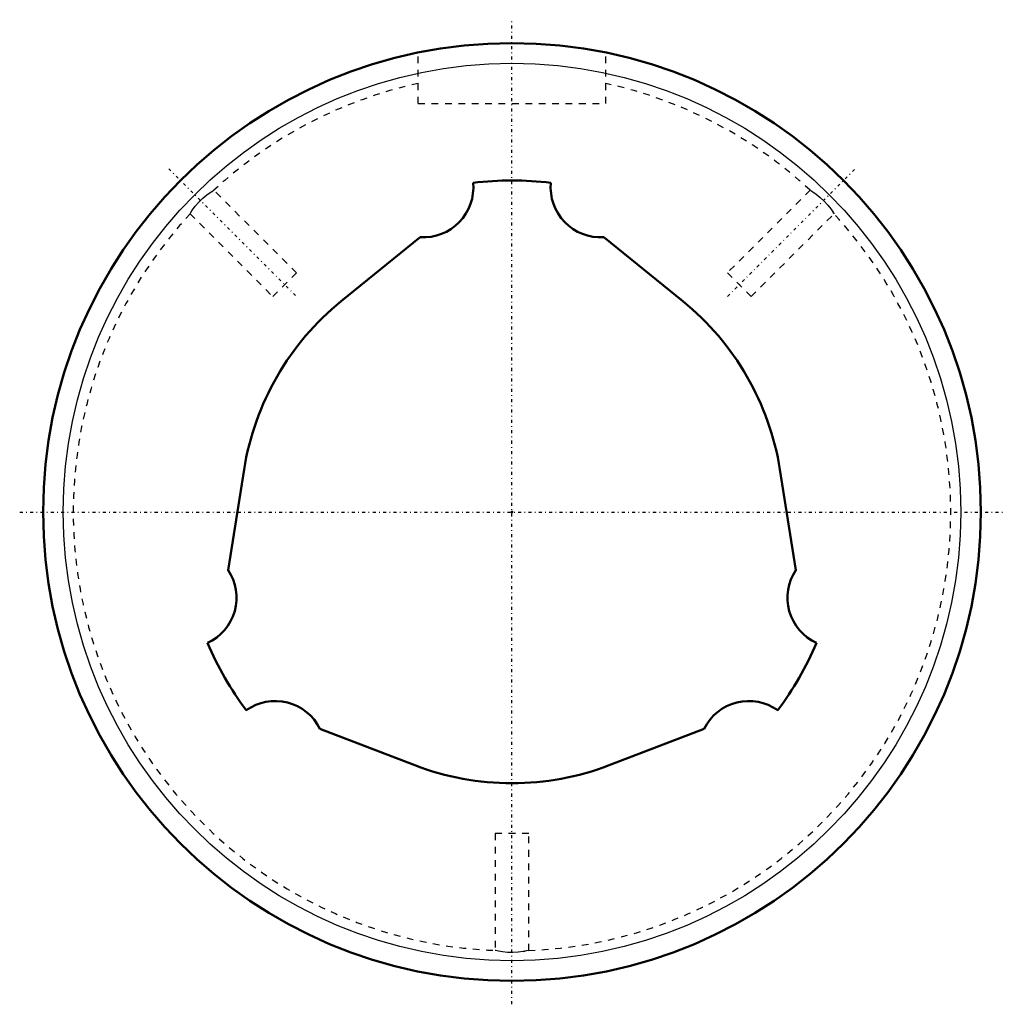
# Model space of a CAD drawing. Header units: millimetres. Extents: x -73 to 74, y -74 to 74.
import ezdxf

# ---------------------------------------------------------------- set-up
doc = ezdxf.new("R2010")
doc.units = ezdxf.units.MM
doc.linetypes.add('Center', pattern=[1.5, 0.45, -0.5, 0.05, -0.5])
doc.linetypes.add('Dashed', pattern=[2, 1, -1])
for name, color, linetype, lineweight in [('2d ConnectionPoints', 7, 'Continuous', 50), ('AM_0', 7, 'Continuous', 50), ('AM_4', 3, 'Continuous', 25), ('AM_7', 7, 'Center', 25), ('AM_9', 6, 'Dashed', 25)]:
    doc.layers.add(name, color=color, linetype=linetype, lineweight=lineweight)

# ---------------------------------------------------------------- blocks, each defined once
blk = doc.blocks.new('1_LBS1001640_Spline_Shaft_0_in_LBS100_640L_1602400__2')
at = {"layer": 'AM_0'}
for p, q in [((-13.69, 41.03), (-25.49, 31.47)), ((25.49, 31.47), (13.69, 41.03)), ((-40, 6.34), (-42.38, -8.66)), ((42.38, -8.66), (40, 6.34)), ((-28.69, -32.37), (-14.51, -37.81)), ((14.51, -37.81), (28.69, -32.37))]:
    blk.add_line(p, q, dxfattribs=at)
for centre, radius, start, end in [((-13.2, 48.45), 7.43, 266.2495, 5.5084), ((0, 0), 49.5, 83.2663, 96.7337), ((13.2, 48.45), 7.43, 174.4916, 273.7505), ((0, 0), 40.5, 129, 171), ((0, 0), 40.5, 9, 51), ((-48.55, -12.79), 7.43, 294.4916, 33.7505), ((48.55, -12.79), 7.43, 146.2495, 245.5084), ((0, 0), 49.5, 203.2663, 216.7337), ((0, 0), 49.5, 323.2663, 336.7337), ((-35.35, -35.65), 7.43, 26.2495, 125.5084), ((35.36, -35.65), 7.43, 54.4916, 153.7505), ((0, 0), 40.5, 249, 291)]:
    blk.add_arc(centre, radius, start, end, dxfattribs=at)
blk = doc.blocks.new('2_LBS100_Nut_0_in_LBS100_640L_1602400__2')
at = {"layer": 'AM_0'}
blk.add_circle((0, 0), 70, dxfattribs=at)
at = {"layer": 'AM_4'}
blk.add_circle((0, 0), 67, dxfattribs=at)
at = {"layer": 'AM_7'}
for p, q in [((0, -73.5), (0, 73.5)), ((-51.25, 51.25), (-32.19, 32.19)), ((32.19, 32.19), (51.25, 51.25)), ((-73.5, 0), (73.5, 0))]:
    blk.add_line(p, q, dxfattribs=at)
at = {"layer": 'AM_9'}
for p, q in [((-14, 61), (-14, 68.59)), ((14, 61), (14, 68.59)), ((-14, 61), (14, 61)), ((-32.17, 35.71), (-44.52, 48.05)), ((44.52, 48.05), (32.17, 35.71)), ((-46.51, 46.51), (-46.64, 46.39)), ((-48.05, 44.52), (-35.71, 32.17)), ((35.71, 32.17), (48.06, 44.52)), ((48.03, 44.55), (47.92, 44.73)), ((-32.17, 35.71), (-35.71, 32.17)), ((35.71, 32.17), (32.17, 35.71)), ((2.5, -48), (-2.5, -48)), ((-2.5, -48), (-2.5, -65.46)), ((2.5, -65.46), (2.5, -48)), ((1.71, -65.63), (1.99, -65.57))]:
    blk.add_line(p, q, dxfattribs=at)
for points in [[(-48.05, 44.51), (-48.04, 44.53), (-47.93, 44.71), (-47.68, 45.1), (-47.28, 45.65), (-46.75, 46.27), (-46.16, 46.85), (-45.58, 47.33), (-45.05, 47.71), (-44.67, 47.95), (-44.52, 48.05), (-44.51, 48.05)], [(44.51, 48.05), (44.61, 47.99), (44.93, 47.79), (45.42, 47.45), (46.03, 46.97), (46.63, 46.4), (47.16, 45.8), (47.58, 45.25), (47.88, 44.8), (48.03, 44.55), (48.05, 44.51)], [(2.5, -65.45), (2.46, -65.46), (2.18, -65.53), (1.66, -65.64), (0.94, -65.73), (0.12, -65.78), (-0.69, -65.76), (-1.43, -65.67), (-2.02, -65.57), (-2.4, -65.48), (-2.5, -65.45)]]:
    blk.add_lwpolyline(points, dxfattribs=at)
for start, end in [(102.3394, 132.8255), (47.1777, 77.6603), (137.1617, 267.8278), (272.1575, 42.8428)]:
    blk.add_arc((0, 0), 65.5, start, end, dxfattribs=at)

msp = doc.modelspace()

# ---------------------------------------------------------------- linework, layer by layer
at = {"layer": '2d ConnectionPoints'}
msp.add_point((0, 0), dxfattribs=at)
msp.add_point((0, 0), dxfattribs=at)
msp.add_point((0, 0), dxfattribs=at)

# ---------------------------------------------------------------- block references
for name in ['2_LBS100_Nut_0_in_LBS100_640L_1602400__2', '1_LBS1001640_Spline_Shaft_0_in_LBS100_640L_1602400__2']:
    msp.add_blockref(name, (0, 0))

doc.saveas('drawing.dxf')
